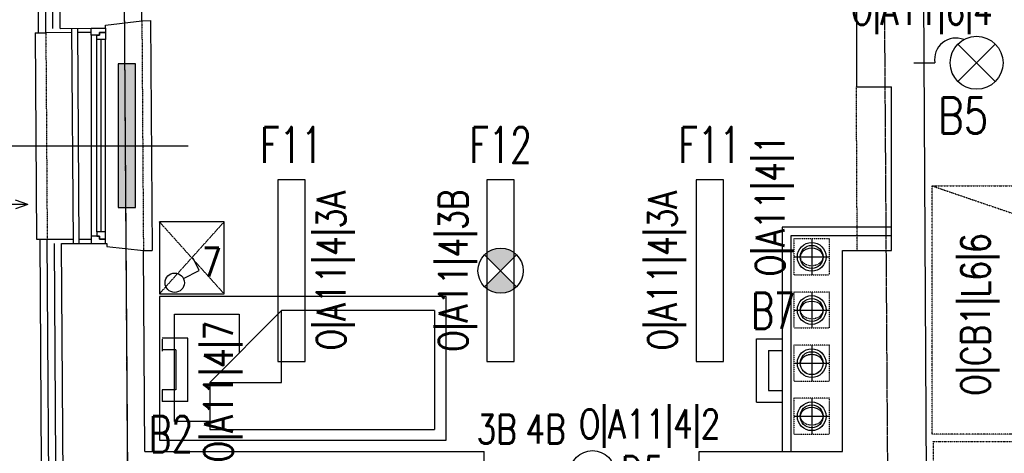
# Model space of a CAD drawing. Header units: inches. Extents: x -281236 to -70395, y 38777 to 102341.
# Tile 164 of 244: x -142825 to -142139, y 61150 to 61452. Entities that reach past the tile are written whole.
import ezdxf
from ezdxf.enums import TextEntityAlignment as Align

# ---------------------------------------------------------------- set-up
doc = ezdxf.new("R2010")
doc.units = ezdxf.units.IN
doc.header["$MEASUREMENT"] = 0
for name, pattern in [('CENTER', [2, 1.25, -0.25, 0.25, -0.25]), ('DASHDOT', [1, 0.5, -0.25, 0, -0.25]), ('DASHED', [0.75, 0.5, -0.25]), ('DASHED2', [0.375, 0.25, -0.125]), ('DIVIDE', [31.75, 12.7, -6.35, 0, -6.35, 0, -6.35]), ('HIDDEN', [0.375, 0.25, -0.125])]:
    doc.linetypes.add(name, pattern=pattern)
doc.layers.get('0').update_dxf_attribs({"color": 101})
for name, color, linetype in [('E-80', 6, 'Continuous'), ('E-90', 6, 'Continuous'), ('E-OPIS-POM', 6, 'Continuous'), ('E35', 6, 'Continuous'), ('Fas-balustrada-widok', 64, 'Continuous'), ('FLUID-W.22', 7, 'Continuous'), ('Ins-went-opis', 141, 'Continuous'), ('m-went-wywiew', 1, 'Continuous'), ('Okn---okna', 5, 'Continuous'), ('Os-osie glowne', 8, 'CENTER'), ('Sc-cegla pelna', 32, 'Continuous'), ('Sc-gk', 120, 'Continuous'), ('Sc-izolacja term-obrys', 132, 'Continuous'), ('Sc-izolacja term-styropian', 151, 'STYROPIAN-KA'), ('Sc-nadproza kon', 5, 'DASHED2'), ('Suf-widok', 8, 'Continuous'), ('W-idok', 9, 'Continuous'), ('W-otwor-strop', 126, 'Continuous'), ('Wyp-grzejniki', 56, 'Continuous'), ('Wyp-meble', 155, 'Continuous')]:
    doc.layers.add(name, color=color, linetype=linetype)
doc.styles.add('KA wymiar', font='romans.shx', dxfattribs={"width": 0.6})
doc.styles.add('ROMANS', font='romans', dxfattribs={"width": 0.85})
doc.linetypes.add('BATTING', pattern='A,0.0001,-0.1,[134,ltypeshp.shx,S=0.1,R=0,X=-0.1,Y=0],-0.2,[134,ltypeshp.shx,S=0.1,R=180,X=0.1,Y=0],-0.1', length=0.4001)
doc.linetypes.add('STYROPIAN-KA', pattern='A,0.0001,-0.1,[135,ltypeshp.shx,S=0.1,R=0,X=-0.1,Y=0],0,[135,ltypeshp.shx,S=0.1,R=180,X=0.1,Y=0],-0.1', length=0.2001)

# ---------------------------------------------------------------- blocks, each defined once
blk = doc.blocks.new('loz033')
blk.add_lwpolyline([(0, 200), (100, 200), (100, 0), (0, 0)], close=True)
for points in [[(86.95023490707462, 164.8447571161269), (86.95023490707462, 189.432731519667), (12.36357108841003, 189.432731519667), (12.36357108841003, 144.4367480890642), (39.3564732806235, 144.4367480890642)], [(9.764482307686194, 114.8447571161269), (59.76448230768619, 164.8447571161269)], [(59.76448230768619, 164.8447571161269), (59.76448230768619, 114.8447571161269), (9.764482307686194, 114.8447571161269)], [(59.76448230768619, 164.8447571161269), (92.63855321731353, 164.8447571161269), (92.63855321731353, 8.301362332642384)], [(9.764482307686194, 8.301362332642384), (9.764482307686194, 114.8447571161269)], [(9.764482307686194, 8.301362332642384), (92.63855321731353, 8.301362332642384)]]:
    blk.add_lwpolyline(points)
blk = doc.blocks.new('_szafka_nocna')
blk.add_lwpolyline([(-25, 0), (25, 0), (25, -45), (-25, -45)], close=True)
at = {"linetype": 'DASHED2'}
for points in [[(25, 0), (-25, -45)], [(-25, 0), (25, -45)]]:
    blk.add_lwpolyline(points, dxfattribs=at)
blk = doc.blocks.new('pow')
for p, q in [((0, 0.5229102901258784), (0, -0.5229102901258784)), ((-1.075294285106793, 0), (1.779711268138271, -1.13686837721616e-13))]:
    blk.add_line(p, q)
at = {"style": 'KA wymiar', "width": 0.6}
for s, height, p in [('2', 0.18, (-0.139230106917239, -0.269806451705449)), ('m', 0.21, (-0.3331997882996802, -0.4009838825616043))]:
    blk.add_text(s, height=height, dxfattribs=at).set_placement(p)
for tag, p in [('01', (-0.1310879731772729, 0.08442380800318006)), ('000.00', (-0.3636004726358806, -0.4009838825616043))]:
    blk.add_attdef(tag, text='', height=0.3, dxfattribs=at).set_placement(p, align=Align.RIGHT)
for tag, p in [('POMIESZCZENIE', (0.07092525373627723, 0.08442380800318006)), ('POSADZKA', (0.07092525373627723, -0.4009838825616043))]:
    blk.add_attdef(tag, p, '', height=0.3, dxfattribs=at)
blk = doc.blocks.new('E_WYPUSTL')
at = {"layer": 'E35'}
for p, q in [((0.2712232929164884, -0.1149121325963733), (0.5010329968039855, 0.1148975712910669)), ((0.2712232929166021, 0.1148975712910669), (0.5010329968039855, -0.1149121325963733)), ((0, 0), (0.1297632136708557, 0))]:
    blk.add_line(p, q, dxfattribs=at)
blk.add_circle((0.3861281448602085, -7.280652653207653e-06), 0.1624999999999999, dxfattribs=at)
blk.add_arc((0.2579450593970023, 0.02183029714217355), 0.1300274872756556, 67.68308181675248, 189.6651538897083, dxfattribs=at)
blk = doc.blocks.new('ramiak_okna')
at = {"layer": 'Okn---okna'}
for p, q in [((145.0000000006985, 10.00000000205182), (4.999999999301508, 10.00000000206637)), ((7.999999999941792, 6.000000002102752), (142.0000000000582, 6.0000000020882)), ((7.999999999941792, 3.000000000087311), (142.0000000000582, 3.000000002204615)), ((7.999999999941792, 2.015440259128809e-09), (142.0000000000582, 2.037268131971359e-09))]:
    blk.add_line(p, q, dxfattribs=at)
for points in [[(4.999999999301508, 10.00000000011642), (0, 10), (0, 0), (2.999999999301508, 5.820766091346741e-11), (2.999999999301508, 4.000000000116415), (4.999999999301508, 4.000000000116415)], [(145.0000000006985, 10.00000000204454), (150, 10.00000000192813), (150, 1.928128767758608e-09), (147.0000000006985, 2.044544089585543e-09), (147.0000000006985, 4.000000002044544), (145.0000000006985, 4.000000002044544)], [(7.999999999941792, 6.000000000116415), (4.999999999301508, 6.000000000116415), (4.999999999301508, 4.000000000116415), (2.999999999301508, 4.000000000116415), (2.999999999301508, 5.820766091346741e-11), (4.999999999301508, 1.164153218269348e-10), (7.999999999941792, 5.820766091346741e-11)], [(142.0000000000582, 6.000000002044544), (145.0000000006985, 6.000000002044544), (145.0000000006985, 4.000000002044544), (147.0000000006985, 4.000000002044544), (147.0000000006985, 2.044544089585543e-09), (145.0000000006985, 2.044544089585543e-09), (142.0000000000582, 2.044544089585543e-09)]]:
    blk.add_lwpolyline(points, close=True, dxfattribs=at)
blk = doc.blocks.new('0630_STRZAŁKA')
at = {"ltscale": 0.5}
for points in [[(0, 2.091837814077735e-11), (-3.029876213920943, -8.560130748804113)], [(0, 2.091837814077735e-11), (-7.275957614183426e-12, -32.43254493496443)], [(-7.275957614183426e-12, 2.091837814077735e-11), (3.029876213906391, -8.560130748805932)]]:
    blk.add_lwpolyline(points, dxfattribs=at)
blk = doc.blocks.new('grzejnik_100')
at = {"layer": 'Wyp-grzejniki'}
h = blk.add_hatch(dxfattribs=at)
h.set_pattern_fill('DOTS', color=256, scale=0.5, style=0)
h.set_pattern_definition([(0, (-77492.9091523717, 37823.93992433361), (0.396875, 0.79375), [0, -0.79375])])
h.paths.add_polyline_path([(0, -100), (12, -100), (12, 0), (0, 0)])
blk.add_lwpolyline([(12, 0), (0, 0), (0, -100), (12, -100)], close=True, dxfattribs=at)
blk = doc.blocks.new('W160')
at = {"layer": 'm-went-wywiew', "color": 254, "linetype": 'HIDDEN'}
for p, q in [((-141996.3851971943, 41106.12342292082), (-141996.3851971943, 41081.57063894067)), ((-142008.6615891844, 41093.84703093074), (-141984.1088052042, 41093.84703093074))]:
    blk.add_line(p, q, dxfattribs=at)
at = {"layer": 'm-went-wywiew', "color": 254}
blk.add_circle((-141996.3851971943, 41093.84703093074), 10, dxfattribs=at)
at = {"layer": 'm-went-wywiew'}
blk.add_circle((-141996.3851971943, 41093.84703093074), 8, dxfattribs=at)
blk = doc.blocks.new('*U1815')
at = {"color": 0, "linetype": 'ByBlock', "lineweight": -2}
blk.add_circle((0, 0), 80, dxfattribs=at)
at = {"color": 4, "linetype": 'DASHED'}
blk.add_ellipse((0, 0), major_axis=(0, 80), ratio=0.75, start_param=0, end_param=3.141592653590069, dxfattribs=at)
blk = doc.blocks.new('*U1814')
at = {"color": 0, "linetype": 'ByBlock', "lineweight": -2}
blk.add_circle((0, 0), 80, dxfattribs=at)
at = {"color": 4, "linetype": 'DASHED'}
blk.add_ellipse((0, 0), major_axis=(0, 80), ratio=0.75, start_param=0, end_param=3.141592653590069, dxfattribs=at)
at = {"color": 4, "linetype": 'Continuous'}
blk.add_ellipse((0, 0), major_axis=(0, 80), ratio=0.75, start_param=3.141592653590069, end_param=6.283185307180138, dxfattribs=at)
blk = doc.blocks.new('*U1805')
at = {"color": 0, "linetype": 'ByBlock', "lineweight": -2}
blk.add_circle((0, 0), 80, dxfattribs=at)
at = {"color": 4, "linetype": 'DASHED'}
blk.add_ellipse((0, 0), major_axis=(0, 80), ratio=0.75, start_param=0, end_param=3.141592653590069, dxfattribs=at)
at = {"color": 4, "linetype": 'Continuous'}
blk.add_ellipse((0, 0), major_axis=(0, 80), ratio=0.75, start_param=3.141592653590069, end_param=6.283185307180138, dxfattribs=at)
blk = doc.blocks.new('*U1806')
at = {"color": 0, "linetype": 'ByBlock', "lineweight": -2}
blk.add_circle((0, 0), 80, dxfattribs=at)
at = {"color": 4, "linetype": 'Continuous'}
blk.add_ellipse((0, 0), major_axis=(0, 80), ratio=0.75, start_param=3.141592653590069, end_param=6.283185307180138, dxfattribs=at)
blk = doc.blocks.new('*U1804')
at = {"color": 0, "linetype": 'ByBlock', "lineweight": -2}
blk.add_circle((0, 0), 80, dxfattribs=at)
at = {"color": 4, "linetype": 'DASHED'}
blk.add_ellipse((0, 0), major_axis=(0, 80), ratio=0.75, start_param=0, end_param=3.141592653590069, dxfattribs=at)
blk = doc.blocks.new('*U1807')
at = {"color": 0, "linetype": 'ByBlock', "lineweight": -2}
blk.add_circle((0, 0), 80, dxfattribs=at)
at = {"color": 4, "linetype": 'Continuous'}
blk.add_ellipse((0, 0), major_axis=(0, 80), ratio=0.75, start_param=3.141592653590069, end_param=6.283185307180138, dxfattribs=at)

msp = doc.modelspace()

# ---------------------------------------------------------------- hatches: boundary and pattern name
at = {"layer": 'E35'}
h = msp.add_hatch(color=256, dxfattribs=at)
edge = h.paths.add_edge_path()
edge.add_line((-142489.8960020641, 61277.41139629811), (-142501.0329338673, 61288.54832810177))
edge.add_ellipse((-142489.8960020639, 61277.41139629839), major_axis=(11.1369318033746, -11.13693180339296), ratio=1, start_angle=90.00000000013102, end_angle=180.0000000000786, ccw=False)
edge.add_line((-142478.7590702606, 61288.5483281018), (-142489.8960020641, 61277.41139629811))
edge = h.paths.add_edge_path()
edge.add_line((-142501.0329338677, 61266.27446449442), (-142489.8960020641, 61277.41139629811))
edge.add_line((-142489.8960020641, 61277.41139629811), (-142478.7590702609, 61266.27446449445))
edge.add_ellipse((-142489.8960020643, 61277.41139629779), major_axis=(11.13693180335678, -11.13693180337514), ratio=1, start_angle=-89.99999999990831, end_angle=1.1789325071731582e-10, ccw=False)

# ---------------------------------------------------------------- linework, layer by layer
for p, q in [((-142749.8370676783, 61126.54256131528), (-142753.5113786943, 61676.54256131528)), ((-142825.203094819, 61364.32327169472), (-142707.7213356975, 61364.32327169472)), ((-142501.0329338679, 61288.54832810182), (-142478.7590702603, 61266.2744644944)), ((-142501.0329338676, 61266.27446449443), (-142478.7590702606, 61288.54832810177)), ((-142700.0420340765, 61277.59569624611), (-142704.3160705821, 61286.13136329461)), ((-142711.0777401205, 61272.0698234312), (-142700.0420340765, 61277.59569624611)), ((-142708.0556014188, 61230.51961791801), (-142725.9555148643, 61230.51961791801)), ((-142725.9555148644, 61229.67341737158), (-142725.9555148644, 61221.39877546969)), ((-142708.0556014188, 61186.27201828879), (-142708.0556014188, 61230.51961791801)), ((-142311.3499016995, 61185.77507502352), (-142311.3499016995, 61230.02267465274)), ((-142311.3499016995, 61230.02267465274), (-142293.449988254, 61230.02267465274)), ((-142293.4499882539, 61229.17647410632), (-142293.4499882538, 61220.90183220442)), ((-142716.3302433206, 61222.24497601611), (-142725.9555148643, 61222.24497601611)), ((-142716.3302433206, 61222.24497601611), (-142716.3302433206, 61194.54666019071)), ((-142303.0752597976, 61221.74803275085), (-142303.0752597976, 61194.04971692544)), ((-142303.0752597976, 61221.74803275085), (-142293.449988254, 61221.74803275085)), ((-142716.3302433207, 61194.54666019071), (-142725.9555148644, 61194.5466601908)), ((-142725.9555148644, 61194.5466601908), (-142725.9555148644, 61186.2720182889)), ((-142303.0752597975, 61194.04971692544), (-142293.4499882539, 61194.04971692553)), ((-142293.4499882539, 61194.04971692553), (-142293.4499882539, 61185.77507502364)), ((-142708.0556014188, 61186.27201828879), (-142725.9555148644, 61186.2720182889)), ((-142311.3499016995, 61185.77507502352), (-142293.4499882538, 61185.77507502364))]:
    msp.add_line(p, q, dxfattribs=at)
for points in [[(-142626.2267469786, 61214.11168209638), (-142626.2267469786, 61340.71168209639), (-142645.2267469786, 61340.71168209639), (-142645.2267469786, 61214.11168209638)], [(-142480.3960020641, 61214.11153919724), (-142480.3960020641, 61340.71153919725), (-142499.3960020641, 61340.71153919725), (-142499.3960020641, 61214.11153919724)], [(-142334.5652571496, 61214.1113962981), (-142334.5652571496, 61340.71139629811), (-142353.5652571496, 61340.71139629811), (-142353.5652571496, 61214.1113962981)]]:
    msp.add_lwpolyline(points, close=True, dxfattribs=at)
for centre, radius in [((-142489.8960020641, 61277.41139629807), 15.74999999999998), ((-142717.1133681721, 61269.04762323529), 6.750000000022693), ((-142425.8228464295, 61136.37561051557), 15.74999999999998)]:
    msp.add_circle(centre, radius, dxfattribs=at)
at = {"layer": 'Fas-balustrada-widok'}
for p, q in [((-142789.0045078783, 61446.21474009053), (-142788.0020435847, 61296.37288336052)), ((-142785.0045973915, 61446.24150008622), (-142784.0019569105, 61296.37330801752))]:
    msp.add_line(p, q, dxfattribs=at)
at = {"layer": 'Os-osie glowne'}
for p, q in [((-142728.5700211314, 57943.1224457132), (-142756.3710824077, 62104.60568310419)), ((-142198.5581943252, 57943.1224457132), (-142226.3592556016, 62104.60568310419))]:
    msp.add_line(p, q, dxfattribs=at)
at = {"layer": 'Sc-cegla pelna'}
for p, q in [((-142740.00798664, 61451.54300415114), (-142741.4109289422, 61661.54652940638)), ((-142241.7881635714, 61661.54603982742), (-142241.7881635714, 61405.54652940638)), ((-142192.2719379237, 60997.56701255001), (-142195.8739969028, 61661.54599483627)), ((-142241.7881635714, 61405.54652940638), (-142217.2220111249, 61405.54652940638)), ((-142738.0038405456, 61151.54652940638), (-142738.9391197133, 61291.54652940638)), ((-142251.4109289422, 61151.54652940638), (-142251.4109289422, 61291.54652940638)), ((-142251.4109289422, 61291.54652940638), (-142217.2220111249, 61291.54652940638)), ((-142738.0038405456, 61151.54652940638), (-142501.4109289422, 61151.54652940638)), ((-142501.4109289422, 61139.54652940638), (-142501.4109289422, 61151.54652940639)), ((-142351.4109289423, 61151.54652940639), (-142251.4109289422, 61151.54652940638)), ((-142351.4109289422, 60997.54652940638), (-142351.4109289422, 61151.54652940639))]:
    msp.add_line(p, q, dxfattribs=at)
for points in [[(-142797.004328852, 61446.16122009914), (-142798.8266244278, 61718.54613627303), (-142511.7881466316, 61718.54588444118)], [(-142797.004328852, 61446.16122009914), (-142765.4573519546, 61446.37203404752), (-142765.470716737, 61448.37198939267), (-142740.00798664, 61451.54300415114)], [(-142217.2220111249, 61291.54652940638), (-142217.2220111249, 61405.54652940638)], [(-142796.002216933, 61296.3720340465), (-142764.4549932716, 61296.37538316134), (-142764.4416284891, 61294.37542781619), (-142738.9324341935, 61291.54578780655)], [(-142794.4687915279, 61067.16555625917), (-142796.002216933, 61296.3720340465)], [(-142251.4109289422, 61151.54652940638), (-142251.4109289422, 61291.54652940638)]]:
    msp.add_lwpolyline(points, dxfattribs=at)
at = {"layer": 'Sc-gk'}
for p, q in [((-142293.449988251, 61307.67414837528), (-142293.449988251, 61151.54652940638)), ((-142217.2220111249, 61307.67414837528), (-142293.449988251, 61307.67414837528)), ((-142287.4499882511, 61301.67414837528), (-142287.449988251, 61151.54652940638)), ((-142217.2220111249, 61301.67414837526), (-142287.4499882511, 61301.67414837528))]:
    msp.add_line(p, q, dxfattribs=at)
at = {"layer": 'Sc-izolacja term-obrys'}
for points in [[(-142788.9844374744, 61443.2147463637), (-142806.9840355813, 61443.09446332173), (-142808.8937497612, 61728.54614510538), (-142508.788147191, 61728.54588180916), (-142508.7881469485, 61710.54588180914)], [(-142775.4573519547, 61443.3051416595), (-142784.984526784, 61443.24147592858)], [(-142786.448900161, 61064.21908411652), (-142804.448498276, 61064.09880229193), (-142806.0225040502, 61299.37097029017), (-142788.0221140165, 61299.37288124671)], [(-142784.0220273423, 61299.37330590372), (-142775.4573519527, 61299.37421514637)]]:
    msp.add_lwpolyline(points, dxfattribs=at)
at = {"layer": 'Sc-izolacja term-styropian', "linetype": 'BATTING', "ltscale": 0.25}
for points in [[(-142802.0042169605, 61446.12777010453), (-142803.8601870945, 61723.54614068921), (-142511.7881422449, 61723.54588444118)], [(-142799.4686796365, 61067.13210626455), (-142801.0021050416, 61296.33858405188)]]:
    msp.add_lwpolyline(points, dxfattribs=at)
at = {"layer": 'Sc-nadproza kon', "linetype": 'DASHDOT', "ltscale": 0.5}
for p, q in [((-142740.00798664, 61451.54300415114), (-142738.9324341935, 61291.54578780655)), ((-142806.9840355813, 61443.09446332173), (-142806.0225040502, 61299.37097029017)), ((-142241.2212172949, 61291.54652940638), (-142241.7881635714, 61405.54652940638))]:
    msp.add_line(p, q, dxfattribs=at)
at = {"layer": 'Suf-widok', "linetype": 'DIVIDE', "ltscale": 0.02}
for p, q in [((-142189.0307600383, 61336.49017335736), (-141681.6351811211, 61163.54346102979)), ((-142174.4394915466, 58632.13494088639), (-142188.145155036, 61158.54346102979))]:
    msp.add_line(p, q, dxfattribs=at)
msp.add_lwpolyline([(-142189.0307600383, 61336.49017335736), (-141681.6351811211, 61336.49017335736), (-141681.6351811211, 61163.54346102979), (-142189.0307600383, 61163.54346102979)], close=True, dxfattribs=at)
msp.add_lwpolyline([(-142188.145155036, 61158.54346102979), (-141998.5311049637, 61158.54346102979), (-141988.465843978, 58631.43495458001), (-142174.4394915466, 58632.13494088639)], dxfattribs=at)
at = {"layer": 'W-idok'}
msp.add_line((-142734.0079127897, 61451.58352792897), (-142732.9390011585, 61291.58036145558), dxfattribs=at)
for points in [[(-142811.9839240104, 61443.06106123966), (-142813.9273124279, 61733.54614952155), (-142508.7881471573, 61733.54588180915)], [(-142740.00798664, 61451.54300415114), (-142734.0079069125, 61451.58308807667)], [(-142814.4522093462, 61443.04457169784), (-142806.9840355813, 61443.09446332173)], [(-142814.4522093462, 61443.04457169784), (-142813.492055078, 61299.32106946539), (-142806.0225040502, 61299.37097029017)], [(-142809.4483866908, 61064.06539807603), (-142811.0223924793, 61299.3375682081)], [(-142738.9390961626, 61291.54300415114), (-142732.9390011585, 61291.58036145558)]]:
    msp.add_lwpolyline(points, dxfattribs=at)
at = {"layer": 'W-otwor-strop', "linetype": 'DASHED2', "ltscale": 0.3}
for points in [[(-142285.449988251, 61274.54345997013), (-142260.449988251, 61274.54345997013), (-142260.449988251, 61299.54345997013), (-142285.449988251, 61299.54345997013)], [(-142285.449988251, 61237.54345997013), (-142260.449988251, 61237.54345997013), (-142260.449988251, 61262.54345997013), (-142285.449988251, 61262.54345997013)], [(-142285.449988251, 61200.54345997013), (-142260.449988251, 61200.54345997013), (-142260.449988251, 61225.54345997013), (-142285.449988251, 61225.54345997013)], [(-142285.449988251, 61163.54345997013), (-142260.449988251, 61163.54345997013), (-142260.449988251, 61188.54345997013), (-142285.449988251, 61188.54345997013)]]:
    msp.add_lwpolyline(points, close=True, dxfattribs=at)

# ---------------------------------------------------------------- block references
at = {"layer": 'E-OPIS-POM', "xscale": 54, "yscale": 54, "zscale": 54}
msp.add_blockref('pow', (-142921.3075032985, 61364.32327169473), dxfattribs=at).add_auto_attribs({'000.00': '34,49', '01': '18/2', 'POMIESZCZENIE': 'POKÓJ 2os.', 'POSADZKA': 'parkiet P26'})
at = {"layer": 'E35', "xscale": 113.4, "yscale": 113.4, "zscale": 113.3999999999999}
msp.add_blockref('E_WYPUSTL', (-142201.7607891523, 61422.22491817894), dxfattribs=at)
at = {"layer": 'FLUID-W.22', "color": 1, "linetype": 'Continuous', "xscale": 0.09999999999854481, "yscale": 0.09999999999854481, "zscale": 0.1}
for name, p, rotation in [('*U1805', (-142272.9499875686, 61287.03560580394), 90), ('*U1815', (-142272.9499882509, 61250.04345997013), 90), ('*U1806', (-142272.949988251, 61250.04345997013), 90), ('*U1804', (-142272.9499875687, 61213.01332166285), 270), ('*U1807', (-142272.9499875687, 61213.01332166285), 90), ('*U1814', (-142272.949988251, 61176.04345997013), 90)]:
    msp.add_blockref(name, p, dxfattribs=dict(at, rotation=rotation))
at = {"layer": 'Ins-went-opis', "xscale": -1, "rotation": 270}
msp.add_blockref('0630_STRZAŁKA', (-142819.4545248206, 61323.57730596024), dxfattribs=at)
at = {"layer": 'm-went-wywiew'}
for p in [(-276.5647910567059, 20193.19642903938), (-276.5647910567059, 20156.19642903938), (-276.5647910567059, 20119.19642903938), (-276.5647910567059, 20082.19642903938), (-276.5647910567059, 20082.18857436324)]:
    msp.add_blockref('W160', p, dxfattribs=at)
at = {"layer": 'Okn---okna', "rotation": 90}
msp.add_blockref('ramiak_okna', (-142765.4573519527, 61296.37203404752), dxfattribs=at)
at = {"layer": 'Wyp-grzejniki', "rotation": 180}
msp.add_blockref('grzejnik_100', (-142744.4735414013, 61321.54300415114), dxfattribs=at)
at = {"layer": 'Wyp-meble', "xscale": -1}
for name, p, rotation in [('_szafka_nocna', (-142682.7286217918, 61286.40582540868), 270), ('loz033', (-142527.7286217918, 61259.40582540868), 90)]:
    msp.add_blockref(name, p, dxfattribs=dict(at, rotation=rotation))

# ---------------------------------------------------------------- texts
at = {"layer": 'E-80', "style": 'ROMANS', "width": 0.8}
msp.add_text('B5', height=25, dxfattribs=at).set_placement((-142167.3684466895, 61385.42238007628), align=Align.MIDDLE)
at = {"layer": 'E-90', "style": 'ROMANS', "width": 0.8}
msp.add_text('O|A11|6|4', height=19.99999999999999, dxfattribs=at).set_placement((-142196.0716815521, 61457.2872033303), align=Align.MIDDLE)
for s, rotation, p in [('O|A11|4|1', 90.00000000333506, (-142300.5729869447, 61322.89106437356)), ('O|A11|4|3A', 89.99999999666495, (-142606.678729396, 61277.4116820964)), ('O|A11|4|3B', 89.99999999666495, (-142521.4922925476, 61277.41153919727)), ('O|A11|4|3A', 89.99999999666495, (-142375.6615476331, 61277.41139629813)), ('7', 3.335053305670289e-09, (-142691.2619892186, 61283.29042777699)), ('O|CB1|L6|6', 90.00000000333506, (-142157.2596939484, 61246.85212004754)), ('O|A11|4|7', 89.99999999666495, (-142685.1814116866, 61193.21244568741)), ('3B', 3.335053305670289e-09, (-142492.5463790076, 61167.07068341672)), ('4B', 3.335053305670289e-09, (-142458.5004145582, 61167.15213778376)), ('O|A11|4|2', 359.9999999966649, (-142386.0228025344, 61169.24308437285))]:
    msp.add_text(s, height=20, rotation=rotation, dxfattribs=at).set_placement(p, align=Align.MIDDLE)
at = {"layer": 'E35', "style": 'ROMANS', "width": 0.7}
for s, p in [('F11', (-142635.7267469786, 61364.93019338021)), ('F12', (-142489.8960020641, 61364.93005048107)), ('F11', (-142344.0652571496, 61364.92990758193)), ('B7', (-142299.676058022, 61249.54854815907)), ('B2', (-142719.7294450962, 61163.65179402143)), ('D5', (-142390.6225578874, 61135.80799543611))]:
    msp.add_text(s, height=25, dxfattribs=at).set_placement(p, align=Align.MIDDLE)

doc.saveas('drawing.dxf')
